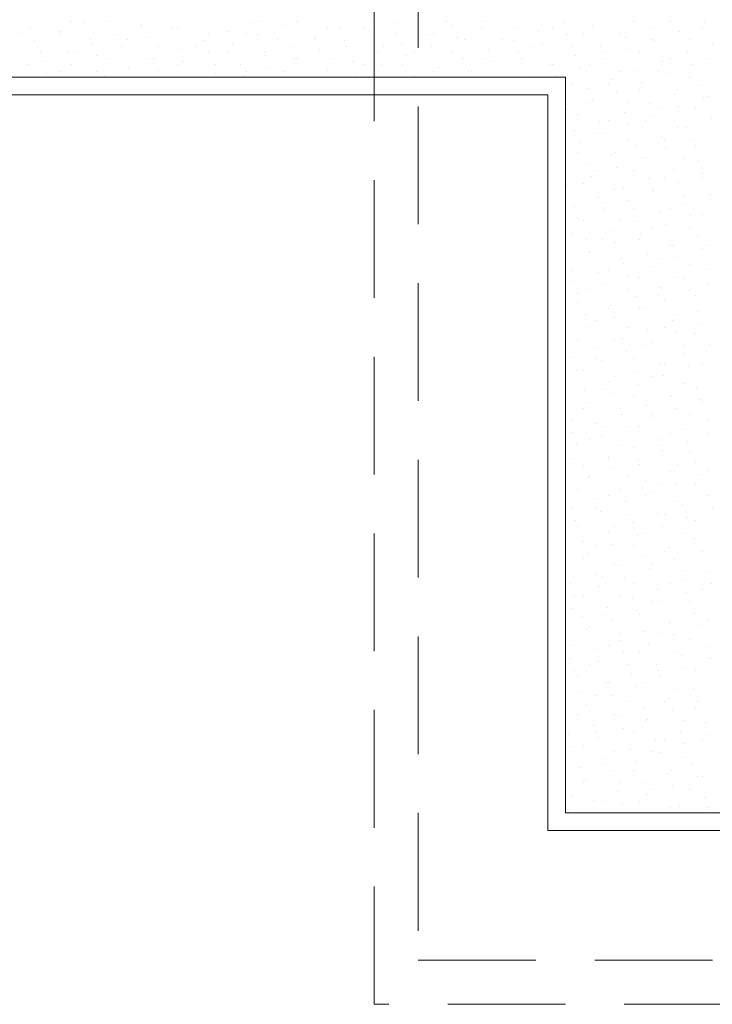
# Model space of a CAD drawing. Header units: inches. Extents: x 382808 to 408593, y -18409 to -9482.
# Tile 6 of 88: x 398715 to 398951, y -17668 to -17333. Entities that reach past the tile are written whole.
import ezdxf

# ---------------------------------------------------------------- set-up
doc = ezdxf.new("R2010")
doc.units = ezdxf.units.IN
doc.header["$LTSCALE"] = 2
doc.header["$MEASUREMENT"] = 0
doc.linetypes.add('Przerywana drobna', pattern=[30, 20, -10])
for name, color, linetype, lineweight in [('!trzpienie_Nr_pióra__6', 161, 'CONTINUOUS', 18), ('CIENKA_Nr_pióra__23', 212, 'CONTINUOUS', 18), ('Ściany zewnętrzne_Nr_pióra__6', 161, 'CONTINUOUS', 18)]:
    doc.layers.add(name, color=color, linetype=linetype, lineweight=lineweight)

msp = doc.modelspace()

# ---------------------------------------------------------------- linework, layer by layer
at = {"layer": '!trzpienie_Nr_pióra__6', "color": 7, "linetype": 'Continuous', "lineweight": 0}
for p, q in [((398718.74, -17336.26), (398718.74, -17336.26)), ((398732.83, -17333.83), (398732.83, -17333.83)), ((398737.16, -17334.24), (398737.16, -17334.24)), ((398745.56, -17333.83), (398745.56, -17333.83)), ((398756.17, -17335.95), (398756.17, -17335.95)), ((398756.68, -17335.23), (398756.68, -17335.23)), ((398766.64, -17336.28), (398766.64, -17336.28)), ((398768.89, -17335.95), (398768.89, -17335.95)), ((398794.61, -17334.19), (398794.61, -17334.19)), ((398796.47, -17333.83), (398796.47, -17333.83)), ((398804.57, -17335.25), (398804.57, -17335.25)), ((398809.2, -17333.83), (398809.2, -17333.83)), ((398819.81, -17335.95), (398819.81, -17335.95)), ((398824.09, -17336.23), (398824.09, -17336.23)), ((398832.53, -17335.95), (398832.53, -17335.95)), ((398842.51, -17334.21), (398842.51, -17334.21)), ((398860.11, -17333.83), (398860.11, -17333.83)), ((398862.02, -17335.2), (398862.02, -17335.2)), ((398871.98, -17336.25), (398871.98, -17336.25)), ((398872.84, -17333.83), (398872.84, -17333.83)), ((398883.44, -17335.95), (398883.44, -17335.95)), ((398896.17, -17335.95), (398896.17, -17335.95)), ((398899.95, -17334.16), (398899.95, -17334.16)), ((398909.91, -17335.22), (398909.91, -17335.22)), ((398923.75, -17333.83), (398923.75, -17333.83)), ((398929.43, -17336.2), (398929.43, -17336.2)), ((398936.48, -17333.83), (398936.48, -17333.83)), ((398947.08, -17335.95), (398947.08, -17335.95)), ((398947.85, -17334.18), (398947.85, -17334.18)), ((398715.86, -17338.07), (398715.86, -17338.07)), ((398720.25, -17340.4), (398720.25, -17340.4)), ((398728.59, -17338.07), (398728.59, -17338.07)), ((398728.71, -17337.32), (398728.71, -17337.32)), ((398739.19, -17340.19), (398739.19, -17340.19)), ((398748.22, -17338.31), (398748.22, -17338.31)), ((398751.92, -17340.19), (398751.92, -17340.19)), ((398758.18, -17339.36), (398758.18, -17339.36)), ((398777.7, -17340.35), (398777.7, -17340.35)), ((398779.5, -17338.07), (398779.5, -17338.07)), ((398786.15, -17337.27), (398786.15, -17337.27)), ((398792.23, -17338.07), (398792.23, -17338.07)), ((398796.12, -17338.33), (398796.12, -17338.33)), ((398802.83, -17340.19), (398802.83, -17340.19)), ((398815.56, -17340.19), (398815.56, -17340.19)), ((398815.63, -17339.31), (398815.63, -17339.31)), ((398825.59, -17340.37), (398825.59, -17340.37)), ((398834.05, -17337.29), (398834.05, -17337.29)), ((398843.14, -17338.07), (398843.14, -17338.07)), ((398853.56, -17338.27), (398853.56, -17338.27)), ((398855.87, -17338.07), (398855.87, -17338.07)), ((398863.52, -17339.33), (398863.52, -17339.33)), ((398866.47, -17340.19), (398866.47, -17340.19)), ((398879.2, -17340.19), (398879.2, -17340.19)), ((398883.04, -17340.32), (398883.04, -17340.32)), ((398891.5, -17337.24), (398891.5, -17337.24)), ((398901.46, -17338.3), (398901.46, -17338.3)), ((398906.78, -17338.07), (398906.78, -17338.07)), ((398919.51, -17338.07), (398919.51, -17338.07)), ((398920.97, -17339.28), (398920.97, -17339.28)), ((398930.11, -17340.19), (398930.11, -17340.19)), ((398930.93, -17340.34), (398930.93, -17340.34)), ((398939.39, -17337.26), (398939.39, -17337.26)), ((398942.84, -17340.19), (398942.84, -17340.19)), ((398739.76, -17341.38), (398739.76, -17341.38)), ((398749.72, -17342.44), (398749.72, -17342.44)), ((398762.53, -17342.31), (398762.53, -17342.31)), ((398769.24, -17343.43), (398769.24, -17343.43)), ((398775.26, -17342.31), (398775.26, -17342.31)), ((398787.66, -17341.4), (398787.66, -17341.4)), ((398807.17, -17342.39), (398807.17, -17342.39)), ((398817.13, -17343.45), (398817.13, -17343.45)), ((398826.17, -17342.31), (398826.17, -17342.31)), ((398838.9, -17342.31), (398838.9, -17342.31)), ((398845.11, -17341.35), (398845.11, -17341.35)), ((398855.07, -17342.41), (398855.07, -17342.41)), ((398874.58, -17343.39), (398874.58, -17343.39)), ((398889.81, -17342.31), (398889.81, -17342.31)), ((398893, -17341.37), (398893, -17341.37)), ((398902.54, -17342.31), (398902.54, -17342.31)), ((398912.51, -17342.36), (398912.51, -17342.36)), ((398922.48, -17343.41), (398922.48, -17343.41)), ((398950.45, -17341.32), (398950.45, -17341.32)), ((398722.22, -17344.44), (398722.22, -17344.44)), ((398731.31, -17344.46), (398731.31, -17344.46)), ((398734.95, -17344.44), (398734.95, -17344.44)), ((398741.27, -17345.52), (398741.27, -17345.52)), ((398745.56, -17346.56), (398745.56, -17346.56)), ((398758.29, -17346.56), (398758.29, -17346.56)), ((398760.78, -17346.5), (398760.78, -17346.5)), ((398779.2, -17344.48), (398779.2, -17344.48)), ((398785.86, -17344.44), (398785.86, -17344.44)), ((398798.59, -17344.44), (398798.59, -17344.44)), ((398798.71, -17345.47), (398798.71, -17345.47)), ((398808.68, -17346.52), (398808.68, -17346.52)), ((398809.2, -17346.56), (398809.2, -17346.56)), ((398821.93, -17346.56), (398821.93, -17346.56)), ((398836.65, -17344.43), (398836.65, -17344.43)), ((398846.61, -17345.49), (398846.61, -17345.49)), ((398849.5, -17344.44), (398849.5, -17344.44)), ((398862.23, -17344.44), (398862.23, -17344.44)), ((398866.12, -17346.47), (398866.12, -17346.47)), ((398872.84, -17346.56), (398872.84, -17346.56)), ((398884.54, -17344.45), (398884.54, -17344.45)), ((398885.57, -17346.56), (398885.57, -17346.56)), ((398904.06, -17345.44), (398904.06, -17345.44)), ((398913.14, -17344.44), (398913.14, -17344.44)), ((398914.02, -17346.49), (398914.02, -17346.49)), ((398925.87, -17344.44), (398925.87, -17344.44)), ((398936.48, -17346.56), (398936.48, -17346.56)), ((398941.99, -17344.4), (398941.99, -17344.4)), ((398949.21, -17346.56), (398949.21, -17346.56)), ((398717.98, -17348.68), (398717.98, -17348.68)), ((398722.85, -17347.54), (398722.85, -17347.54)), ((398732.81, -17348.6), (398732.81, -17348.6)), ((398752.32, -17349.58), (398752.32, -17349.58)), ((398768.89, -17348.68), (398768.89, -17348.68)), ((398770.74, -17347.56), (398770.74, -17347.56)), ((398781.62, -17348.68), (398781.62, -17348.68)), ((398790.26, -17348.55), (398790.26, -17348.55)), ((398800.22, -17349.6), (398800.22, -17349.6)), ((398828.19, -17347.51), (398828.19, -17347.51)), ((398832.53, -17348.68), (398832.53, -17348.68)), ((398838.15, -17348.57), (398838.15, -17348.57)), ((398845.26, -17348.68), (398845.26, -17348.68)), ((398857.67, -17349.55), (398857.67, -17349.55)), ((398876.09, -17347.53), (398876.09, -17347.53)), ((398895.6, -17348.51), (398895.6, -17348.51)), ((398896.17, -17348.68), (398896.17, -17348.68)), ((398905.56, -17349.57), (398905.56, -17349.57)), ((398908.9, -17348.68), (398908.9, -17348.68)), ((398933.53, -17347.48), (398933.53, -17347.48)), ((398943.5, -17348.53), (398943.5, -17348.53)), ((398724.35, -17351.68), (398724.35, -17351.68)), ((398728.59, -17350.8), (398728.59, -17350.8)), ((398741.32, -17350.8), (398741.32, -17350.8)), ((398743.87, -17352.66), (398743.87, -17352.66)), ((398762.29, -17350.64), (398762.29, -17350.64)), ((398781.8, -17351.62), (398781.8, -17351.62)), ((398791.76, -17352.68), (398791.76, -17352.68)), ((398792.23, -17350.8), (398792.23, -17350.8)), ((398804.96, -17350.8), (398804.96, -17350.8)), ((398819.73, -17350.59), (398819.73, -17350.59)), ((398829.7, -17351.64), (398829.7, -17351.64)), ((398849.21, -17352.63), (398849.21, -17352.63)), ((398855.87, -17350.8), (398855.87, -17350.8)), ((398867.63, -17350.61), (398867.63, -17350.61)), ((398868.6, -17350.8), (398868.6, -17350.8)), ((398887.14, -17351.59), (398887.14, -17351.59)), ((398897.1, -17352.65), (398897.1, -17352.65)), ((398916.62, -17353.63), (398916.62, -17353.63)), ((398919.51, -17350.8), (398919.51, -17350.8)), ((398925.08, -17350.56), (398925.08, -17350.56)), ((398932.24, -17350.8), (398932.24, -17350.8)), ((398935.04, -17351.61), (398935.04, -17351.61)), ((398942.84, -17352.92), (398942.84, -17352.92)), ((398902.54, -17355.04), (398902.54, -17355.04)), ((398908.16, -17356.71), (398908.16, -17356.71)), ((398915.26, -17355.04), (398915.26, -17355.04)), ((398925.87, -17357.16), (398925.87, -17357.16)), ((398926.58, -17354.69), (398926.58, -17354.69)), ((398938.6, -17357.16), (398938.6, -17357.16)), ((398946.09, -17355.68), (398946.09, -17355.68)), ((398918.12, -17357.77), (398918.12, -17357.77)), ((398937.64, -17358.75), (398937.64, -17358.75)), ((398947.6, -17359.81), (398947.6, -17359.81)), ((398949.21, -17359.29), (398949.21, -17359.29)), ((398908.9, -17361.41), (398908.9, -17361.41)), ((398909.67, -17360.85), (398909.67, -17360.85)), ((398921.63, -17361.41), (398921.63, -17361.41)), ((398929.18, -17361.83), (398929.18, -17361.83)), ((398932.24, -17363.53), (398932.24, -17363.53)), ((398939.14, -17362.89), (398939.14, -17362.89)), ((398944.96, -17363.53), (398944.96, -17363.53)), ((398901.21, -17363.93), (398901.21, -17363.93)), ((398904.66, -17365.65), (398904.66, -17365.65)), ((398920.72, -17364.91), (398920.72, -17364.91)), ((398930.68, -17365.97), (398930.68, -17365.97)), ((398950.2, -17366.95), (398950.2, -17366.95)), ((398912.27, -17367.99), (398912.27, -17367.99)), ((398915.26, -17367.77), (398915.26, -17367.77)), ((398922.23, -17369.05), (398922.23, -17369.05)), ((398927.99, -17367.77), (398927.99, -17367.77)), ((398938.6, -17369.89), (398938.6, -17369.89)), ((398941.74, -17370.03), (398941.74, -17370.03)), ((398903.81, -17371.07), (398903.81, -17371.07)), ((398911.02, -17372.01), (398911.02, -17372.01)), ((398913.77, -17372.12), (398913.77, -17372.12)), ((398933.28, -17373.11), (398933.28, -17373.11)), ((398905.31, -17375.2), (398905.31, -17375.2)), ((398921.63, -17374.13), (398921.63, -17374.13)), ((398924.83, -17376.19), (398924.83, -17376.19)), ((398934.36, -17374.13), (398934.36, -17374.13)), ((398934.79, -17377.24), (398934.79, -17377.24)), ((398943.25, -17374.17), (398943.25, -17374.17)), ((398944.96, -17376.26), (398944.96, -17376.26)), ((398904.66, -17378.38), (398904.66, -17378.38)), ((398916.37, -17379.27), (398916.37, -17379.27)), ((398917.39, -17378.38), (398917.39, -17378.38)), ((398926.33, -17380.32), (398926.33, -17380.32)), ((398927.99, -17380.5), (398927.99, -17380.5)), ((398940.72, -17380.5), (398940.72, -17380.5)), ((398907.91, -17382.34), (398907.91, -17382.34)), ((398917.87, -17383.4), (398917.87, -17383.4)), ((398945.85, -17381.31), (398945.85, -17381.31)), ((398909.42, -17386.48), (398909.42, -17386.48)), ((398911.02, -17384.74), (398911.02, -17384.74)), ((398923.75, -17384.74), (398923.75, -17384.74)), ((398934.36, -17386.86), (398934.36, -17386.86)), ((398937.39, -17384.39), (398937.39, -17384.39)), ((398947.08, -17386.86), (398947.08, -17386.86)), ((398947.35, -17385.44), (398947.35, -17385.44)), ((398900.96, -17389.56), (398900.96, -17389.56)), ((398906.78, -17388.98), (398906.78, -17388.98)), ((398920.47, -17390.54), (398920.47, -17390.54)), ((398928.93, -17387.46), (398928.93, -17387.46)), ((398938.89, -17388.52), (398938.89, -17388.52)), ((398912.02, -17393.62), (398912.02, -17393.62)), ((398917.39, -17391.1), (398917.39, -17391.1)), ((398930.11, -17391.1), (398930.11, -17391.1)), ((398930.44, -17391.6), (398930.44, -17391.6)), ((398940.72, -17393.23), (398940.72, -17393.23)), ((398949.95, -17392.58), (398949.95, -17392.58)), ((398903.56, -17396.7), (398903.56, -17396.7)), ((398913.14, -17395.35), (398913.14, -17395.35)), ((398921.98, -17394.68), (398921.98, -17394.68)), ((398941.49, -17395.66), (398941.49, -17395.66)), ((398913.52, -17397.75), (398913.52, -17397.75)), ((398923.75, -17397.47), (398923.75, -17397.47)), ((398933.04, -17398.74), (398933.04, -17398.74)), ((398936.48, -17397.47), (398936.48, -17397.47)), ((398943, -17399.8), (398943, -17399.8)), ((398947.08, -17399.59), (398947.08, -17399.59)), ((398905.06, -17400.83), (398905.06, -17400.83)), ((398906.78, -17401.71), (398906.78, -17401.71)), ((398919.51, -17401.71), (398919.51, -17401.71)), ((398924.58, -17401.82), (398924.58, -17401.82)), ((398930.11, -17403.83), (398930.11, -17403.83)), ((398934.54, -17402.87), (398934.54, -17402.87)), ((398942.84, -17403.83), (398942.84, -17403.83)), ((398902.54, -17405.95), (398902.54, -17405.95)), ((398916.12, -17404.9), (398916.12, -17404.9)), ((398926.08, -17405.95), (398926.08, -17405.95)), ((398945.6, -17406.94), (398945.6, -17406.94)), ((398907.66, -17407.97), (398907.66, -17407.97)), ((398913.14, -17408.08), (398913.14, -17408.08)), ((398917.63, -17409.03), (398917.63, -17409.03)), ((398925.87, -17408.08), (398925.87, -17408.08)), ((398936.48, -17410.2), (398936.48, -17410.2)), ((398937.14, -17410.02), (398937.14, -17410.02)), ((398949.21, -17410.2), (398949.21, -17410.2)), ((398908.9, -17412.32), (398908.9, -17412.32)), ((398909.17, -17412.11), (398909.17, -17412.11)), ((398928.68, -17413.09), (398928.68, -17413.09)), ((398947.1, -17411.07), (398947.1, -17411.07)), ((398900.71, -17415.19), (398900.71, -17415.19)), ((398919.51, -17414.44), (398919.51, -17414.44)), ((398920.23, -17416.17), (398920.23, -17416.17)), ((398930.19, -17417.23), (398930.19, -17417.23)), ((398932.24, -17414.44), (398932.24, -17414.44)), ((398938.64, -17414.15), (398938.64, -17414.15)), ((398942.84, -17416.56), (398942.84, -17416.56)), ((398902.54, -17418.68), (398902.54, -17418.68)), ((398911.77, -17419.25), (398911.77, -17419.25)), ((398915.26, -17418.68), (398915.26, -17418.68)), ((398921.73, -17420.31), (398921.73, -17420.31)), ((398949.7, -17418.21), (398949.7, -17418.21)), ((398903.31, -17422.33), (398903.31, -17422.33)), ((398913.27, -17423.39), (398913.27, -17423.39)), ((398925.87, -17420.8), (398925.87, -17420.8)), ((398938.6, -17420.8), (398938.6, -17420.8)), ((398941.24, -17421.29), (398941.24, -17421.29)), ((398949.21, -17422.92), (398949.21, -17422.92)), ((398904.82, -17426.46), (398904.82, -17426.46)), ((398908.9, -17425.05), (398908.9, -17425.05)), ((398921.63, -17425.05), (398921.63, -17425.05)), ((398924.33, -17427.45), (398924.33, -17427.45)), ((398932.24, -17427.17), (398932.24, -17427.17)), ((398932.79, -17424.37), (398932.79, -17424.37)), ((398942.75, -17425.43), (398942.75, -17425.43)), ((398944.96, -17427.17), (398944.96, -17427.17)), ((398904.66, -17429.29), (398904.66, -17429.29)), ((398915.87, -17430.53), (398915.87, -17430.53)), ((398934.29, -17428.51), (398934.29, -17428.51)), ((398907.42, -17433.61), (398907.42, -17433.61)), ((398915.26, -17431.41), (398915.26, -17431.41)), ((398925.83, -17431.58), (398925.83, -17431.58)), ((398927.99, -17431.41), (398927.99, -17431.41)), ((398938.6, -17433.53), (398938.6, -17433.53)), ((398945.35, -17432.57), (398945.35, -17432.57)), ((398911.02, -17435.65), (398911.02, -17435.65)), ((398917.38, -17434.66), (398917.38, -17434.66)), ((398936.89, -17435.65), (398936.89, -17435.65)), ((398946.85, -17436.7), (398946.85, -17436.7)), ((398908.92, -17437.74), (398908.92, -17437.74)), ((398921.63, -17437.77), (398921.63, -17437.77)), ((398928.43, -17438.73), (398928.43, -17438.73)), ((398934.36, -17437.77), (398934.36, -17437.77)), ((398938.4, -17439.78), (398938.4, -17439.78)), ((398944.96, -17439.9), (398944.96, -17439.9)), ((398904.66, -17442.02), (398904.66, -17442.02)), ((398917.39, -17442.02), (398917.39, -17442.02)), ((398919.98, -17441.8), (398919.98, -17441.8)), ((398927.99, -17444.14), (398927.99, -17444.14)), ((398929.94, -17442.86), (398929.94, -17442.86)), ((398940.72, -17444.14), (398940.72, -17444.14)), ((398949.45, -17443.85), (398949.45, -17443.85)), ((398911.52, -17444.88), (398911.52, -17444.88)), ((398921.48, -17445.94), (398921.48, -17445.94)), ((398941, -17446.92), (398941, -17446.92)), ((398903.06, -17447.96), (398903.06, -17447.96)), ((398911.02, -17448.38), (398911.02, -17448.38)), ((398913.02, -17449.02), (398913.02, -17449.02)), ((398923.75, -17448.38), (398923.75, -17448.38)), ((398932.54, -17450), (398932.54, -17450)), ((398934.36, -17450.5), (398934.36, -17450.5)), ((398947.08, -17450.5), (398947.08, -17450.5)), ((398904.57, -17452.09), (398904.57, -17452.09)), ((398906.78, -17452.62), (398906.78, -17452.62)), ((398924.08, -17453.08), (398924.08, -17453.08)), ((398934.04, -17454.14), (398934.04, -17454.14)), ((398942.5, -17451.06), (398942.5, -17451.06)), ((398915.62, -17456.16), (398915.62, -17456.16)), ((398917.39, -17454.74), (398917.39, -17454.74)), ((398925.59, -17457.21), (398925.59, -17457.21)), ((398930.11, -17454.74), (398930.11, -17454.74)), ((398940.72, -17456.87), (398940.72, -17456.87)), ((398907.17, -17459.24), (398907.17, -17459.24)), ((398913.14, -17458.99), (398913.14, -17458.99)), ((398917.13, -17460.29), (398917.13, -17460.29)), ((398945.1, -17458.2), (398945.1, -17458.2)), ((398908.67, -17463.37), (398908.67, -17463.37)), ((398923.75, -17461.11), (398923.75, -17461.11)), ((398936.48, -17461.11), (398936.48, -17461.11)), ((398936.64, -17461.28), (398936.64, -17461.28)), ((398946.6, -17462.33), (398946.6, -17462.33)), ((398947.08, -17463.23), (398947.08, -17463.23)), ((398906.78, -17465.35), (398906.78, -17465.35)), ((398919.51, -17465.35), (398919.51, -17465.35)), ((398919.73, -17467.43), (398919.73, -17467.43)), ((398928.18, -17464.36), (398928.18, -17464.36)), ((398930.11, -17467.47), (398930.11, -17467.47)), ((398938.15, -17465.41), (398938.15, -17465.41)), ((398942.84, -17467.47), (398942.84, -17467.47)), ((398902.54, -17469.59), (398902.54, -17469.59)), ((398911.27, -17470.51), (398911.27, -17470.51)), ((398929.69, -17468.49), (398929.69, -17468.49)), ((398949.2, -17469.48), (398949.2, -17469.48)), ((398902.81, -17473.59), (398902.81, -17473.59)), ((398913.14, -17471.72), (398913.14, -17471.72)), ((398921.23, -17471.57), (398921.23, -17471.57)), ((398925.87, -17471.72), (398925.87, -17471.72)), ((398936.48, -17473.84), (398936.48, -17473.84)), ((398940.75, -17472.55), (398940.75, -17472.55)), ((398949.21, -17473.84), (398949.21, -17473.84)), ((398908.9, -17475.96), (398908.9, -17475.96)), ((398912.78, -17474.65), (398912.78, -17474.65)), ((398932.29, -17475.63), (398932.29, -17475.63)), ((398942.25, -17476.69), (398942.25, -17476.69)), ((398904.32, -17477.73), (398904.32, -17477.73)), ((398919.51, -17478.08), (398919.51, -17478.08)), ((398923.83, -17478.71), (398923.83, -17478.71)), ((398932.24, -17478.08), (398932.24, -17478.08)), ((398933.79, -17479.77), (398933.79, -17479.77)), ((398942.84, -17480.2), (398942.84, -17480.2)), ((398902.54, -17482.32), (398902.54, -17482.32)), ((398915.26, -17482.32), (398915.26, -17482.32)), ((398915.37, -17481.79), (398915.37, -17481.79)), ((398925.34, -17482.85), (398925.34, -17482.85)), ((398944.85, -17483.83), (398944.85, -17483.83)), ((398906.92, -17484.87), (398906.92, -17484.87)), ((398916.88, -17485.92), (398916.88, -17485.92)), ((398925.87, -17484.44), (398925.87, -17484.44)), ((398936.39, -17486.91), (398936.39, -17486.91)), ((398938.6, -17484.44), (398938.6, -17484.44)), ((398949.21, -17486.56), (398949.21, -17486.56)), ((398908.42, -17489), (398908.42, -17489)), ((398908.9, -17488.69), (398908.9, -17488.69)), ((398921.63, -17488.69), (398921.63, -17488.69)), ((398927.94, -17489.99), (398927.94, -17489.99)), ((398932.24, -17490.81), (398932.24, -17490.81)), ((398944.96, -17490.81), (398944.96, -17490.81)), ((398946.36, -17487.97), (398946.36, -17487.97)), ((398904.66, -17492.93), (398904.66, -17492.93)), ((398919.48, -17493.07), (398919.48, -17493.07)), ((398929.44, -17494.12), (398929.44, -17494.12)), ((398937.9, -17491.04), (398937.9, -17491.04)), ((398911.02, -17496.14), (398911.02, -17496.14)), ((398915.26, -17495.05), (398915.26, -17495.05)), ((398920.98, -17497.2), (398920.98, -17497.2)), ((398927.99, -17495.05), (398927.99, -17495.05)), ((398938.6, -17497.17), (398938.6, -17497.17)), ((398948.95, -17495.11), (398948.95, -17495.11)), ((398902.56, -17499.22), (398902.56, -17499.22)), ((398911.02, -17499.29), (398911.02, -17499.29)), ((398912.53, -17500.28), (398912.53, -17500.28)), ((398940.5, -17498.19), (398940.5, -17498.19)), ((398950.46, -17499.24), (398950.46, -17499.24)), ((398904.07, -17503.36), (398904.07, -17503.36)), ((398921.63, -17501.41), (398921.63, -17501.41)), ((398923.58, -17504.34), (398923.58, -17504.34)), ((398932.04, -17501.26), (398932.04, -17501.26)), ((398934.36, -17501.41), (398934.36, -17501.41)), ((398942, -17502.32), (398942, -17502.32)), ((398944.96, -17503.53), (398944.96, -17503.53)), ((398904.66, -17505.66), (398904.66, -17505.66)), ((398915.13, -17507.42), (398915.13, -17507.42)), ((398917.39, -17505.66), (398917.39, -17505.66)), ((398933.55, -17505.4), (398933.55, -17505.4)), ((398906.67, -17510.5), (398906.67, -17510.5)), ((398925.09, -17508.48), (398925.09, -17508.48)), ((398927.99, -17507.78), (398927.99, -17507.78)), ((398940.72, -17507.78), (398940.72, -17507.78)), ((398944.6, -17509.46), (398944.6, -17509.46)), ((398911.02, -17512.02), (398911.02, -17512.02)), ((398916.63, -17511.55), (398916.63, -17511.55)), ((398923.75, -17512.02), (398923.75, -17512.02)), ((398934.36, -17514.14), (398934.36, -17514.14)), ((398936.14, -17512.54), (398936.14, -17512.54)), ((398946.11, -17513.6), (398946.11, -17513.6)), ((398947.08, -17514.14), (398947.08, -17514.14)), ((398906.78, -17516.26), (398906.78, -17516.26)), ((398908.17, -17514.63), (398908.17, -17514.63)), ((398927.69, -17515.62), (398927.69, -17515.62)), ((398937.65, -17516.67), (398937.65, -17516.67)), ((398917.39, -17518.38), (398917.39, -17518.38)), ((398919.23, -17518.7), (398919.23, -17518.7)), ((398929.19, -17519.75), (398929.19, -17519.75)), ((398930.11, -17518.38), (398930.11, -17518.38)), ((398940.72, -17520.51), (398940.72, -17520.51)), ((398948.71, -17520.74), (398948.71, -17520.74)), ((398910.77, -17521.77), (398910.77, -17521.77)), ((398913.14, -17522.63), (398913.14, -17522.63)), ((398920.74, -17522.83), (398920.74, -17522.83)), ((398940.25, -17523.82), (398940.25, -17523.82)), ((398902.32, -17524.85), (398902.32, -17524.85)), ((398912.28, -17525.91), (398912.28, -17525.91)), ((398923.75, -17524.75), (398923.75, -17524.75)), ((398931.79, -17526.89), (398931.79, -17526.89)), ((398936.48, -17524.75), (398936.48, -17524.75)), ((398947.08, -17526.87), (398947.08, -17526.87)), ((398950.21, -17524.87), (398950.21, -17524.87)), ((398903.82, -17528.99), (398903.82, -17528.99)), ((398906.78, -17528.99), (398906.78, -17528.99)), ((398919.51, -17528.99), (398919.51, -17528.99)), ((398923.33, -17529.97), (398923.33, -17529.97)), ((398930.11, -17531.11), (398930.11, -17531.11)), ((398933.3, -17531.03), (398933.3, -17531.03)), ((398941.75, -17527.95), (398941.75, -17527.95)), ((398942.84, -17531.11), (398942.84, -17531.11)), ((398902.54, -17533.23), (398902.54, -17533.23)), ((398914.88, -17533.05), (398914.88, -17533.05)), ((398924.84, -17534.11), (398924.84, -17534.11)), ((398906.42, -17536.13), (398906.42, -17536.13)), ((398913.14, -17535.35), (398913.14, -17535.35)), ((398916.38, -17537.19), (398916.38, -17537.19)), ((398925.87, -17535.35), (398925.87, -17535.35)), ((398936.48, -17537.48), (398936.48, -17537.48)), ((398944.35, -17535.09), (398944.35, -17535.09)), ((398949.21, -17537.48), (398949.21, -17537.48)), ((398907.92, -17540.26), (398907.92, -17540.26)), ((398908.9, -17539.6), (398908.9, -17539.6)), ((398935.9, -17538.17), (398935.9, -17538.17)), ((398945.86, -17539.23), (398945.86, -17539.23)), ((398918.98, -17544.33), (398918.98, -17544.33)), ((398919.51, -17541.72), (398919.51, -17541.72)), ((398927.44, -17541.25), (398927.44, -17541.25)), ((398932.24, -17541.72), (398932.24, -17541.72)), ((398937.4, -17542.31), (398937.4, -17542.31)), ((398942.84, -17543.84), (398942.84, -17543.84)), ((398902.54, -17545.96), (398902.54, -17545.96)), ((398910.52, -17547.4), (398910.52, -17547.4)), ((398915.26, -17545.96), (398915.26, -17545.96)), ((398928.94, -17545.38), (398928.94, -17545.38)), ((398948.46, -17546.37), (398948.46, -17546.37)), ((398902.07, -17550.48), (398902.07, -17550.48)), ((398920.49, -17548.46), (398920.49, -17548.46)), ((398925.87, -17548.08), (398925.87, -17548.08)), ((398938.6, -17548.08), (398938.6, -17548.08)), ((398940, -17549.45), (398940, -17549.45)), ((398949.21, -17550.2), (398949.21, -17550.2)), ((398949.96, -17550.5), (398949.96, -17550.5)), ((398908.9, -17552.33), (398908.9, -17552.33)), ((398912.03, -17551.54), (398912.03, -17551.54)), ((398921.63, -17552.33), (398921.63, -17552.33)), ((398931.54, -17552.52), (398931.54, -17552.52)), ((398932.24, -17554.45), (398932.24, -17554.45)), ((398941.51, -17553.58), (398941.51, -17553.58)), ((398944.96, -17554.45), (398944.96, -17554.45)), ((398903.57, -17554.62), (398903.57, -17554.62)), ((398904.66, -17556.57), (398904.66, -17556.57)), ((398923.09, -17555.6), (398923.09, -17555.6)), ((398933.05, -17556.66), (398933.05, -17556.66)), ((398914.63, -17558.68), (398914.63, -17558.68)), ((398915.26, -17558.69), (398915.26, -17558.69)), ((398924.59, -17559.74), (398924.59, -17559.74)), ((398927.99, -17558.69), (398927.99, -17558.69)), ((398938.6, -17560.81), (398938.6, -17560.81)), ((398944.1, -17560.72), (398944.1, -17560.72)), ((398906.17, -17561.76), (398906.17, -17561.76)), ((398911.02, -17562.93), (398911.02, -17562.93)), ((398916.13, -17562.82), (398916.13, -17562.82)), ((398935.65, -17563.8), (398935.65, -17563.8)), ((398907.68, -17565.89), (398907.68, -17565.89)), ((398921.63, -17565.05), (398921.63, -17565.05)), ((398927.19, -17566.88), (398927.19, -17566.88)), ((398934.36, -17565.05), (398934.36, -17565.05)), ((398937.15, -17567.94), (398937.15, -17567.94)), ((398944.96, -17567.17), (398944.96, -17567.17)), ((398945.61, -17564.86), (398945.61, -17564.86)), ((398904.66, -17569.3), (398904.66, -17569.3)), ((398917.39, -17569.3), (398917.39, -17569.3)), ((398918.73, -17569.96), (398918.73, -17569.96)), ((398928.69, -17571.01), (398928.69, -17571.01)), ((398910.28, -17573.04), (398910.28, -17573.04)), ((398920.24, -17574.09), (398920.24, -17574.09)), ((398927.99, -17571.42), (398927.99, -17571.42)), ((398940.72, -17571.42), (398940.72, -17571.42)), ((398948.21, -17572), (398948.21, -17572)), ((398901.82, -17576.11), (398901.82, -17576.11)), ((398911.02, -17575.66), (398911.02, -17575.66)), ((398911.78, -17577.17), (398911.78, -17577.17)), ((398923.75, -17575.66), (398923.75, -17575.66)), ((398934.36, -17577.78), (398934.36, -17577.78)), ((398939.75, -17575.08), (398939.75, -17575.08)), ((398947.08, -17577.78), (398947.08, -17577.78)), ((398949.71, -17576.13), (398949.71, -17576.13)), ((398903.32, -17580.25), (398903.32, -17580.25)), ((398906.78, -17579.9), (398906.78, -17579.9)), ((398922.84, -17581.23), (398922.84, -17581.23)), ((398931.29, -17578.16), (398931.29, -17578.16)), ((398941.26, -17579.21), (398941.26, -17579.21)), ((398914.38, -17584.31), (398914.38, -17584.31)), ((398917.39, -17582.02), (398917.39, -17582.02)), ((398930.11, -17582.02), (398930.11, -17582.02)), ((398932.8, -17582.29), (398932.8, -17582.29)), ((398940.72, -17584.15), (398940.72, -17584.15)), ((398905.92, -17587.39), (398905.92, -17587.39)), ((398913.14, -17586.27), (398913.14, -17586.27)), ((398924.34, -17585.37), (398924.34, -17585.37)), ((398943.86, -17586.35), (398943.86, -17586.35)), ((398915.88, -17588.45), (398915.88, -17588.45)), ((398923.75, -17588.39), (398923.75, -17588.39)), ((398935.4, -17589.43), (398935.4, -17589.43)), ((398936.48, -17588.39), (398936.48, -17588.39)), ((398945.36, -17590.49), (398945.36, -17590.49)), ((398947.08, -17590.51), (398947.08, -17590.51)), ((398906.78, -17592.63), (398906.78, -17592.63)), ((398907.43, -17591.52), (398907.43, -17591.52)), ((398919.51, -17592.63), (398919.51, -17592.63)), ((398926.94, -17592.51), (398926.94, -17592.51)), ((398936.9, -17593.57), (398936.9, -17593.57)), ((398902.54, -17596.87), (398902.54, -17596.87)), ((398918.48, -17595.59), (398918.48, -17595.59)), ((398928.45, -17596.64), (398928.45, -17596.64)), ((398930.11, -17594.75), (398930.11, -17594.75)), ((398942.84, -17594.75), (398942.84, -17594.75)), ((398947.96, -17597.63), (398947.96, -17597.63)), ((398910.03, -17598.67), (398910.03, -17598.67)), ((398913.14, -17598.99), (398913.14, -17598.99)), ((398919.99, -17599.72), (398919.99, -17599.72)), ((398925.87, -17598.99), (398925.87, -17598.99)), ((398936.48, -17601.12), (398936.48, -17601.12)), ((398939.5, -17600.71), (398939.5, -17600.71)), ((398949.21, -17601.12), (398949.21, -17601.12)), ((398901.57, -17601.74), (398901.57, -17601.74)), ((398911.53, -17602.8), (398911.53, -17602.8)), ((398949.46, -17601.76), (398949.46, -17601.76))]:
    msp.add_line(p, q, dxfattribs=at)
at = {"layer": 'CIENKA_Nr_pióra__23', "color": 7, "linetype": 'Przerywana drobna', "lineweight": 0}
for p, q in [((398835.64, -17667.86), (398835.64, -17302.86)), ((398850.64, -17302.86), (398850.64, -17652.86)), ((398850.64, -17652.86), (399905.64, -17652.86)), ((399920.64, -17667.86), (398835.64, -17667.86))]:
    msp.add_line(p, q, dxfattribs=at)
at = {"layer": 'Ściany zewnętrzne_Nr_pióra__6', "color": 7, "linetype": 'Continuous', "lineweight": 0}
for p, q in [((398426.64, -17352.86), (398900.64, -17352.86)), ((398900.64, -17352.86), (398900.64, -17602.86)), ((398420.64, -17358.86), (398894.64, -17358.86)), ((398894.64, -17358.86), (398894.64, -17608.86)), ((398900.64, -17602.86), (399705.64, -17602.86)), ((398894.64, -17608.86), (399699.64, -17608.86))]:
    msp.add_line(p, q, dxfattribs=at)

doc.saveas('drawing.dxf')
